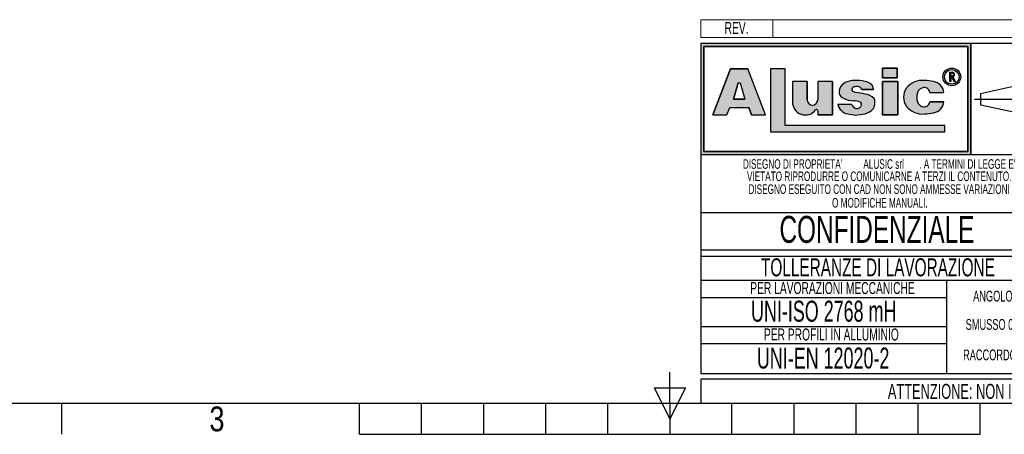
# Model space of a CAD drawing. Header units: millimetres. Extents: x 0 to 420, y 0 to 297.
# Tile 2 of 30: x 102 to 266, y 0 to 69. Entities that reach past the tile are written whole.
import ezdxf
from ezdxf.enums import TextEntityAlignment as Align

# ---------------------------------------------------------------- set-up
doc = ezdxf.new("R2010")
doc.units = ezdxf.units.MM
doc.linetypes.add('CENTERX2', pattern=[20.319999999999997, 12.7, -2.54, 2.54, -2.54])
doc.layers.add('CARTIGLIO', color=140, linetype='Continuous')
doc.styles.add('SLDTEXTSTYLE0', font='TXT', dxfattribs={"width": 0.6382978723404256})
doc.styles.add('SLDTEXTSTYLE1', font='TXT', dxfattribs={"width": 0.675})
doc.styles.add('SLDTEXTSTYLE2', font='TXT', dxfattribs={"width": 0.8214676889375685})

# ---------------------------------------------------------------- blocks, each defined once
blk = doc.blocks.new('SW_NOTE_0_3')
at = {"layer": 'CARTIGLIO', "color": 0, "insert": (2.34042553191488, 2.578135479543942), "char_height": 2, "attachment_point": 2, "style": 'SLDTEXTSTYLE0'}
blk.add_mtext('REV.', dxfattribs=at)
blk = doc.blocks.new('SW_NOTE_0_4')
at = {"layer": 'CARTIGLIO', "color": 0, "insert": (14.05585106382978, 4.511737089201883), "char_height": 3.5, "attachment_point": 2, "style": 'SLDTEXTSTYLE0'}
blk.add_mtext('UNI-EN 12020-2', dxfattribs=at)
blk = doc.blocks.new('SW_NOTE_0_5')
at = {"layer": 'CARTIGLIO', "color": 0, "insert": (13.85638297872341, 2.578135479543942), "char_height": 2, "attachment_point": 2, "style": 'SLDTEXTSTYLE0'}
blk.add_mtext('PER PROFILI IN ALLUMINIO', dxfattribs=at)
blk = doc.blocks.new('SW_NOTE_0_6')
at = {"layer": 'CARTIGLIO', "color": 0, "insert": (15.68484042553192, 4.511737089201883), "char_height": 3.5, "attachment_point": 2, "style": 'SLDTEXTSTYLE0'}
blk.add_mtext('UNI-ISO 2768 mH', dxfattribs=at)
blk = doc.blocks.new('SW_NOTE_0_7')
at = {"layer": 'CARTIGLIO', "color": 0, "insert": (18.30319148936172, 2.578135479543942), "char_height": 2, "attachment_point": 2, "style": 'SLDTEXTSTYLE0'}
blk.add_mtext('PER LAVORAZIONI MECCANICHE', dxfattribs=at)
blk = doc.blocks.new('SW_NOTE_0_8')
at = {"layer": 'CARTIGLIO', "color": 0, "insert": (8.569148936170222, 2.320321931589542), "char_height": 1.8, "attachment_point": 2, "style": 'SLDTEXTSTYLE0'}
blk.add_mtext('RACCORDO R 0.5', dxfattribs=at)
blk = doc.blocks.new('SW_NOTE_0_9')
at = {"layer": 'CARTIGLIO', "color": 0, "char_height": 1.6, "attachment_point": 2, "style": 'SLDTEXTSTYLE0'}
for s, insert in [("DISEGNO DI PROPRIETA'", (10.27659574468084, 2.062508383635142)), ('ALUSIC srl', (25.45120500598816, 2.062508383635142)), (". A TERMINI DI LEGGE E'", (39.41078027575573, 2.062508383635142))]:
    blk.add_mtext(s, dxfattribs=dict(at, insert=insert))
blk = doc.blocks.new('SW_NOTE_0_10')
at = {"layer": 'CARTIGLIO', "color": 0, "insert": (10.40425531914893, 2.062508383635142), "char_height": 1.6, "attachment_point": 2, "style": 'SLDTEXTSTYLE0'}
blk.add_mtext('O MODIFICHE MANUALI.', dxfattribs=at)
blk = doc.blocks.new('SW_NOTE_0_11')
at = {"layer": 'CARTIGLIO', "color": 0, "insert": (7.587765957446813, 2.320321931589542), "char_height": 1.8, "attachment_point": 2, "style": 'SLDTEXTSTYLE0'}
blk.add_mtext('SMUSSO 0.5x45°', dxfattribs=at)
blk = doc.blocks.new('SW_NOTE_0_12')
at = {"layer": 'CARTIGLIO', "color": 0, "insert": (27.3404255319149, 2.062508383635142), "char_height": 1.6, "attachment_point": 2, "style": 'SLDTEXTSTYLE0'}
blk.add_mtext('VIETATO RIPRODURRE O COMUNICARNE A TERZI IL CONTENUTO.', dxfattribs=at)
blk = doc.blocks.new('SW_NOTE_0_13')
at = {"layer": 'CARTIGLIO', "color": 0, "insert": (28.04255319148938, 2.062508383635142), "char_height": 1.6, "attachment_point": 2, "style": 'SLDTEXTSTYLE0'}
blk.add_mtext('DISEGNO ESEGUITO CON CAD NON SONO AMMESSE VARIAZIONI', dxfattribs=at)
blk = doc.blocks.new('SW_NOTE_0_14')
at = {"layer": 'CARTIGLIO', "color": 0, "insert": (21.07265624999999, 5.800804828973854), "char_height": 4.500000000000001, "attachment_point": 2, "style": 'SLDTEXTSTYLE1'}
blk.add_mtext('CONFIDENZIALE', dxfattribs=at)
blk = doc.blocks.new('SW_NOTE_0_15')
at = {"layer": 'CARTIGLIO', "color": 0, "insert": (23.93617021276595, 3.867203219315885), "char_height": 3, "attachment_point": 2, "style": 'SLDTEXTSTYLE0'}
blk.add_mtext('TOLLERANZE DI LAVORAZIONE', dxfattribs=at)
blk = doc.blocks.new('SW_NOTE_0_16')
at = {"layer": 'CARTIGLIO', "color": 0, "insert": (6.67819148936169, 2.320321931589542), "char_height": 1.8, "attachment_point": 2, "style": 'SLDTEXTSTYLE0'}
blk.add_mtext("ANGOLO ±10'", dxfattribs=at)
blk = doc.blocks.new('SW_NOTE_0_29')
at = {"layer": 'CARTIGLIO', "color": 0, "insert": (85.40558510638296, 3.222669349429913), "char_height": 2.5, "attachment_point": 2, "style": 'SLDTEXTSTYLE0'}
blk.add_mtext("ATTENZIONE: NON INTERPRETARE IL DISEGNO. IN CASO DI QUOTE MANCANTI O POCO CHIARE CONSULTARE L'UFFICIO TECNICO", dxfattribs=at)
blk = doc.blocks.new('Cartiglio ALUSIC particolari STD')
at = {"layer": 'CARTIGLIO'}
h = blk.add_hatch(color=256, dxfattribs=at)
h.paths.add_polyline_path([(175.6752307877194, 247.7132947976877), (175.6752307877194, 229.2132947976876), (220.6752307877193, 229.2132947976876), (220.6752307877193, 247.7132947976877)], flags=0)
h.paths.add_polyline_path([(176.1752307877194, 229.7132947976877), (176.1752307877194, 247.2132947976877), (220.1752307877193, 247.2132947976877), (220.1752307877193, 229.7132947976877)], flags=0)
h = blk.add_hatch(color=256, dxfattribs=at)
h.paths.add_polyline_path([(179.9963944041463, 235.8207167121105), (180.465276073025, 237.0349162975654), (183.6345063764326, 237.0349162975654), (184.103388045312, 235.8207167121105), (186.455199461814, 235.8207167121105), (183.4874420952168, 243.5059174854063), (180.6123403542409, 243.5059174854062), (177.6445829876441, 235.8207167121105)], flags=0)
h.paths.add_polyline_path([(181.1002992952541, 238.4359343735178), (181.8750070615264, 241.1689926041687), (182.2247753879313, 241.1689926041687), (182.9994831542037, 238.4359343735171)], flags=0)
for points in [[(189.726070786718, 243.5099477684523), (187.2568362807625, 243.5099477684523), (187.2568362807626, 232.9839336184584), (216.346566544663, 232.9839336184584), (216.346566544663, 234.0739837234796), (189.726070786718, 234.0739837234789)], [(205.9157645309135, 243.6451419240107), (205.9157645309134, 242.0388308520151), (208.4026610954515, 242.0388308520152), (208.4026610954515, 243.6451419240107)], [(208.4880238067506, 241.3950893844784), (205.9157645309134, 241.3950893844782), (205.9157645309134, 235.8207167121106), (208.4880238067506, 235.8207167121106)]]:
    blk.add_hatch(color=256, dxfattribs=at).paths.add_polyline_path(points, flags=0)
h = blk.add_hatch(color=256, dxfattribs=at)
edge = h.paths.add_edge_path(flags=0)
edge.add_arc((217.4963133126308, 242.1652733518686), 1.479868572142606, 0, 360)
edge = h.paths.add_edge_path(flags=0)
edge.add_arc((217.4963133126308, 242.1652733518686), 1.214864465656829, 0, 360)
h = blk.add_hatch(color=256, dxfattribs=at)
edge = h.paths.add_edge_path(flags=0)
edge.add_arc((217.5944506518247, 242.5818626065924), 0.3723980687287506, 277.1406326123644, 450.0000000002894)
edge.add_line((217.5944506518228, 242.9542606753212), (217.1543350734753, 242.9542606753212))
edge.add_line((217.1543350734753, 242.9542606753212), (217.1543350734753, 241.4023140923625))
edge.add_line((217.1543350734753, 241.4023140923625), (217.3097420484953, 241.4023140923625))
edge.add_line((217.3097420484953, 241.4023140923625), (217.3097420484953, 242.2094645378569))
edge.add_line((217.3097420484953, 242.2094645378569), (217.4681345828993, 242.2094645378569))
edge.add_line((217.4681345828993, 242.2094645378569), (217.8753428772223, 241.4023140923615))
edge.add_line((217.8753428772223, 241.4023140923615), (218.0494071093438, 241.4023140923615))
edge.add_line((218.0494071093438, 241.4023140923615), (217.6407416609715, 242.212352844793))
edge = h.paths.add_edge_path(flags=0)
edge.add_line((217.3097420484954, 242.7988537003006), (217.5944506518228, 242.7988537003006))
edge.add_arc((217.5944506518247, 242.5818626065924), 0.2169910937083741, -90.00000000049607, 90.00000000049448, ccw=False)
edge.add_line((217.5944506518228, 242.3648715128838), (217.3097420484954, 242.3648715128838))
edge.add_line((217.3097420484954, 242.3648715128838), (217.3097420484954, 242.7988537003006))
h = blk.add_hatch(color=256, dxfattribs=at)
edge = h.paths.add_edge_path(flags=0)
edge.add_arc((194.2619790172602, 238.3328699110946), 0.8721260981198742, 180, 360, ccw=False)
edge.add_line((193.3898529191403, 238.3328699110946), (193.3898529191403, 241.3950893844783))
edge.add_line((193.3898529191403, 241.3950893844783), (190.9285191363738, 241.3950893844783))
edge.add_line((190.9285191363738, 241.3950893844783), (190.9285191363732, 237.9783312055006))
edge.add_arc((193.0861336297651, 237.9783312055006), 2.157614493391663, 180, 321.9680973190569)
edge.add_arc((194.9391651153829, 236.5289220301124), 0.1949400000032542, 3.751097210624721e-10, 141.9680973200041, ccw=False)
edge.add_line((195.1341051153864, 236.5289220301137), (195.1341051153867, 235.8207167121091))
edge.add_line((195.1341051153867, 235.8207167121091), (197.6148195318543, 235.8207167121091))
edge.add_line((197.6148195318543, 235.8207167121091), (197.6148195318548, 241.3950893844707))
edge.add_line((197.6148195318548, 241.3950893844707), (195.1341051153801, 241.3950893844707))
edge.add_line((195.1341051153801, 241.3950893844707), (195.1341051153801, 238.3328699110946))
h = blk.add_hatch(color=256, dxfattribs=at)
edge = h.paths.add_edge_path(flags=0)
edge.add_line((201.4260816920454, 235.8017439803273), (202.6657446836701, 235.9456470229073))
edge.add_arc((202.329266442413, 238.631519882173), 2.706867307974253, 277.1406456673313, 311.0032214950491)
edge.add_arc((203.4500368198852, 237.5679483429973), 1.178212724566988, 303.7868133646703, 347.8980612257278)
edge.add_arc((202.7591436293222, 237.8600682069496), 1.920162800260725, 343.693523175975, 381.4193527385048)
edge.add_arc((202.6211329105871, 236.5671389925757), 2.77207698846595, 46.00269433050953, 81.2509677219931)
edge.add_arc((194.8645641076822, 197.2610710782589), 42.83386613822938, 78.993004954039, 81.01866969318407)
edge.add_arc((201.791685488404, 241.2254031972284), 1.672976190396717, 238.7770991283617, 261.74465207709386, ccw=False)
edge.add_arc((201.2153024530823, 240.0677304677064), 0.3988810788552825, 114.64010585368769, 223.1865854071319, ccw=False)
edge.add_arc((201.6334056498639, 239.1857459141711), 1.374925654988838, 90.51660503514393, 115.1534325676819, ccw=False)
edge.add_arc((201.6831021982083, 239.5760411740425), 0.986530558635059, 50.694882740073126, 93.60864602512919, ccw=False)
edge.add_arc((201.9697940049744, 239.9445101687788), 0.519939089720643, 14.547573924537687, 49.4198797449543, ccw=False)
edge.add_line((202.4730635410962, 240.0751104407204), (204.4675927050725, 240.0751104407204))
edge.add_arc((203.0576035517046, 239.9357336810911), 1.416861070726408, 5.64532107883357, 71.38339334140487)
edge.add_arc((201.7960014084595, 236.355567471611), 5.212710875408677, 70.80435731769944, 90.86664277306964)
edge.add_arc((201.3918249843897, 237.7332340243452), 3.848224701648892, 85.15036290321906, 119.91204055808)
edge.add_arc((200.4630711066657, 239.596929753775), 1.774008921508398, 123.9309471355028, 174.9914571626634)
edge.add_arc((199.7112523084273, 239.6370426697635), 1.021881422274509, 173.5516105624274, 249.3813116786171)
edge.add_arc((201.1522143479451, 241.6000363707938), 3.430150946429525, 238.332046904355, 269.1908231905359)
edge.add_arc((201.2712411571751, 236.022650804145), 2.154096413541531, 64.99796384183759, 94.45891481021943, ccw=False)
edge.add_arc((202.0592687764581, 237.5956085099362), 0.398545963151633, -35.58612148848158, 72.11412463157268, ccw=False)
edge.add_arc((201.6903477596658, 237.6535955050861), 0.7512299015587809, 245.201083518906, 337.29941344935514, ccw=False)
edge.add_arc((201.6384661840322, 237.7297070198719), 0.8024620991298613, 192.55915917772, 250.8523518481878, ccw=False)
edge.add_line((200.8552053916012, 237.5552136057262), (198.4723136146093, 237.5552136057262))
edge.add_arc((200.5696156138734, 238.1164948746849), 2.1711085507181, 194.982434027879, 258.3364147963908)
edge.add_line((200.1306936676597, 235.9902164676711), (201.4260816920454, 235.8017439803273))
h = blk.add_hatch(color=256, dxfattribs=at)
edge = h.paths.add_edge_path(flags=0)
edge.add_arc((212.8489752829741, 238.2774034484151), 1.095489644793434, 191.1589777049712, 269.92854925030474, ccw=False)
edge.add_arc((213.9973597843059, 238.7808861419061), 2.335462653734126, 162.1599290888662, 197.8400709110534, ccw=False)
edge.add_arc((212.8489752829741, 239.284368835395), 1.095489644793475, 90.0714507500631, 168.8410222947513, ccw=False)
edge.add_arc((212.9558587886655, 239.5292842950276), 0.8574339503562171, 2.5666577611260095, 97.25285314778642, ccw=False)
edge.add_line((213.8124325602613, 239.5676816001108), (216.1889448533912, 239.5676816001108))
edge.add_arc((214.1254209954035, 239.3204036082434), 2.078287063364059, 6.833333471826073, 81.00039250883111)
edge.add_arc((213.0403652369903, 236.4056797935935), 5.163706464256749, 74.15176759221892, 91.31975036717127)
edge.add_arc((212.577937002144, 238.1509364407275), 3.434301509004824, 84.2596919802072, 140.8312604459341)
edge.add_arc((212.2748599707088, 238.7808861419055), 2.817144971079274, 146.8823062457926, 213.1176937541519)
edge.add_arc((212.5779370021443, 239.4108358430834), 3.434301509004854, 219.1687395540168, 275.7403080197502)
edge.add_arc((213.0403652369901, 241.1560924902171), 5.163706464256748, 268.6802496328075, 285.8482324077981)
edge.add_arc((214.1254209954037, 238.2413686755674), 2.078287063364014, 278.9996074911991, 353.1666665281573)
edge.add_line((216.1889448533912, 237.9940906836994), (213.8124325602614, 237.9940906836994))
edge.add_arc((212.9558587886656, 238.0324879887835), 0.8574339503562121, 262.7471468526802, 357.4333422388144, ccw=False)
at = {"color": 161, "linetype": 'Continuous', "lineweight": 18}
for p, q in [((175.6752307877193, 248.7132947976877), (175.6752307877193, 251.7132947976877)), ((175.6752307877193, 251.7132947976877), (375.3252307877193, 251.7132947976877)), ((187.6752307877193, 251.7132947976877), (187.6752307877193, 248.7132947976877)), ((175.6752307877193, 248.7132947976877), (375.3252307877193, 248.7132947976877))]:
    blk.add_line(p, q, dxfattribs=at)
at = {"layer": 'CARTIGLIO'}
for p, q in [((175.6752307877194, 247.7132947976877), (175.6752307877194, 229.2132947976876)), ((175.6752307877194, 247.7132947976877), (175.6752307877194, 192.7132947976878)), ((235.6752307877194, 247.7132947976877), (175.6752307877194, 247.7132947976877)), ((220.6752307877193, 247.7132947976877), (175.6752307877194, 247.7132947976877)), ((175.6752307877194, 247.7132947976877), (175.6752307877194, 229.2132947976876)), ((175.6752307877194, 247.7132947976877), (175.6752307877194, 213.2641084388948)), ((176.1752307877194, 229.7132947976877), (176.1752307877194, 247.2132947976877)), ((176.1752307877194, 247.2132947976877), (176.1752307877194, 229.7132947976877)), ((176.1752307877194, 247.2132947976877), (220.1752307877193, 247.2132947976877)), ((220.1752307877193, 247.2132947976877), (176.1752307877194, 247.2132947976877)), ((220.1752307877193, 247.2132947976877), (220.1752307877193, 229.7132947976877)), ((220.1752307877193, 229.7132947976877), (220.1752307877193, 247.2132947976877)), ((220.6752307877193, 229.2132947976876), (220.6752307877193, 247.7132947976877)), ((220.6752307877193, 247.7132947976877), (220.6752307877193, 229.2132947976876)), ((180.6123403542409, 243.5059174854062), (177.6445829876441, 235.8207167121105)), ((177.6445829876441, 235.8207167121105), (180.6123403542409, 243.5059174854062)), ((183.4874420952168, 243.5059174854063), (180.6123403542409, 243.5059174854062)), ((180.6123403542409, 243.5059174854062), (183.4874420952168, 243.5059174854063)), ((186.455199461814, 235.8207167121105), (183.4874420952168, 243.5059174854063)), ((186.455199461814, 235.8207167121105), (183.4874420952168, 243.5059174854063)), ((189.726070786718, 243.5099477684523), (187.2568362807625, 243.5099477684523)), ((187.2568362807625, 243.5099477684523), (187.2568362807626, 232.9839336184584)), ((189.726070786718, 243.5099477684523), (187.2568362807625, 243.5099477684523)), ((187.2568362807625, 243.5099477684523), (187.2568362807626, 232.9839336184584)), ((189.726070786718, 234.0739837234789), (189.726070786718, 243.5099477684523)), ((189.726070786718, 234.0739837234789), (189.726070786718, 243.5099477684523)), ((208.4026610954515, 243.6451419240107), (205.9157645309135, 243.6451419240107)), ((205.9157645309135, 243.6451419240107), (205.9157645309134, 242.0388308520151)), ((205.9157645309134, 242.0388308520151), (205.9157645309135, 243.6451419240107)), ((205.9157645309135, 243.6451419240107), (208.4026610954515, 243.6451419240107)), ((208.4026610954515, 243.6451419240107), (208.4026610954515, 242.0388308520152)), ((208.4026610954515, 242.0388308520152), (208.4026610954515, 243.6451419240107)), ((217.1543350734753, 241.4023140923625), (217.1543350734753, 242.9542606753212)), ((217.1543350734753, 241.4023140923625), (217.1543350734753, 242.9542606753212)), ((217.1543350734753, 242.9542606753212), (217.5944506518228, 242.9542606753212)), ((217.1543350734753, 242.9542606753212), (217.5944506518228, 242.9542606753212)), ((190.9285191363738, 241.3950893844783), (190.9285191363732, 237.9783312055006)), ((193.3898529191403, 241.3950893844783), (190.9285191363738, 241.3950893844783)), ((193.3898529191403, 241.3950893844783), (190.9285191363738, 241.3950893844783)), ((190.9285191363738, 241.3950893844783), (190.9285191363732, 237.9783312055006)), ((193.3898529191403, 238.3328699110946), (193.3898529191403, 241.3950893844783)), ((193.3898529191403, 241.3950893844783), (193.3898529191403, 238.3328699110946)), ((197.6148195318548, 241.3950893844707), (195.1341051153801, 241.3950893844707)), ((195.1341051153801, 241.3950893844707), (195.1341051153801, 238.3328699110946)), ((195.1341051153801, 241.3950893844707), (195.1341051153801, 238.3328699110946)), ((197.6148195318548, 241.3950893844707), (195.1341051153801, 241.3950893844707)), ((197.6148195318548, 241.3950893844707), (197.6148195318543, 235.8207167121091)), ((197.6148195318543, 235.8207167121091), (197.6148195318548, 241.3950893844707)), ((205.9157645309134, 242.0388308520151), (208.4026610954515, 242.0388308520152)), ((208.4026610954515, 242.0388308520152), (205.9157645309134, 242.0388308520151)), ((208.4880238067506, 241.3950893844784), (205.9157645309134, 241.3950893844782)), ((205.9157645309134, 241.3950893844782), (205.9157645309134, 235.8207167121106)), ((205.9157645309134, 241.3950893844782), (208.4880238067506, 241.3950893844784)), ((205.9157645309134, 235.8207167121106), (205.9157645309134, 241.3950893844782)), ((208.4880238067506, 235.8207167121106), (208.4880238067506, 241.3950893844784)), ((208.4880238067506, 241.3950893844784), (208.4880238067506, 235.8207167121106)), ((217.1543350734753, 241.4023140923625), (217.3097420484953, 241.4023140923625)), ((217.3097420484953, 241.4023140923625), (217.1543350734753, 241.4023140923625)), ((217.3097420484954, 242.7988537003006), (217.5944506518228, 242.7988537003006)), ((217.3097420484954, 242.3648715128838), (217.3097420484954, 242.7988537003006)), ((217.3097420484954, 242.3648715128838), (217.3097420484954, 242.7988537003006)), ((217.3097420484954, 242.7988537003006), (217.5944506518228, 242.7988537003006)), ((217.3097420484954, 242.3648715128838), (217.5944506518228, 242.3648715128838)), ((217.5944506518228, 242.3648715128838), (217.3097420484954, 242.3648715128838)), ((217.3097420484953, 242.2094645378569), (217.3097420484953, 241.4023140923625)), ((217.3097420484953, 241.4023140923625), (217.3097420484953, 242.2094645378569)), ((217.4681345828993, 242.2094645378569), (217.3097420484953, 242.2094645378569)), ((217.3097420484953, 242.2094645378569), (217.4681345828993, 242.2094645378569)), ((217.8753428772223, 241.4023140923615), (217.4681345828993, 242.2094645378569)), ((217.4681345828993, 242.2094645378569), (217.8753428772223, 241.4023140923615)), ((217.6407416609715, 242.212352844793), (218.0494071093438, 241.4023140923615)), ((217.6407416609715, 242.212352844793), (218.0494071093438, 241.4023140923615)), ((217.8753428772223, 241.4023140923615), (218.0494071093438, 241.4023140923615)), ((218.0494071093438, 241.4023140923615), (217.8753428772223, 241.4023140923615)), ((181.1002992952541, 238.4359343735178), (181.8750070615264, 241.1689926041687)), ((181.8750070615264, 241.1689926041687), (181.1002992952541, 238.4359343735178)), ((181.8750070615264, 241.1689926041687), (182.2247753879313, 241.1689926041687)), ((181.8750070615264, 241.1689926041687), (182.2247753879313, 241.1689926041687)), ((182.2247753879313, 241.1689926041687), (182.9994831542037, 238.4359343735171)), ((182.2247753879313, 241.1689926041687), (182.9994831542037, 238.4359343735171)), ((202.4730635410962, 240.0751104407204), (204.4675927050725, 240.0751104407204)), ((204.4675927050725, 240.0751104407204), (202.4730635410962, 240.0751104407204)), ((222.2665680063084, 239.420334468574), (227.759141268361, 240.6015329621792)), ((182.9994831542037, 238.4359343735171), (181.1002992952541, 238.4359343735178)), ((181.1002992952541, 238.4359343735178), (182.9994831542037, 238.4359343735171)), ((213.8124325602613, 239.5676816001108), (216.1889448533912, 239.5676816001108)), ((213.8124325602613, 239.5676816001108), (216.1889448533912, 239.5676816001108)), ((216.1889448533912, 237.9940906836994), (213.8124325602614, 237.9940906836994)), ((213.8124325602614, 237.9940906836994), (216.1889448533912, 237.9940906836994)), ((222.2665680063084, 239.420334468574), (222.2665680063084, 237.5062551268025)), ((179.9963944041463, 235.8207167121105), (180.465276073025, 237.0349162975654)), ((179.9963944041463, 235.8207167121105), (180.465276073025, 237.0349162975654)), ((180.465276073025, 237.0349162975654), (183.6345063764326, 237.0349162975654)), ((180.465276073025, 237.0349162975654), (183.6345063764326, 237.0349162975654)), ((184.103388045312, 235.8207167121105), (183.6345063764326, 237.0349162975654)), ((183.6345063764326, 237.0349162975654), (184.103388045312, 235.8207167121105)), ((195.1341051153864, 236.5289220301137), (195.1341051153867, 235.8207167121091)), ((195.1341051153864, 236.5289220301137), (195.1341051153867, 235.8207167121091)), ((200.8552053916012, 237.5552136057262), (198.4723136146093, 237.5552136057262)), ((200.8552053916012, 237.5552136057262), (198.4723136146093, 237.5552136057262)), ((222.2665680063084, 237.5062551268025), (227.7591412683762, 236.3250566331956)), ((177.6445829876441, 235.8207167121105), (179.9963944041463, 235.8207167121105)), ((177.6445829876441, 235.8207167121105), (179.9963944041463, 235.8207167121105)), ((184.103388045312, 235.8207167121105), (186.455199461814, 235.8207167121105)), ((184.103388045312, 235.8207167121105), (186.455199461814, 235.8207167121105)), ((195.1341051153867, 235.8207167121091), (197.6148195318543, 235.8207167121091)), ((197.6148195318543, 235.8207167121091), (195.1341051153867, 235.8207167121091)), ((200.1306936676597, 235.9902164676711), (201.4260816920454, 235.8017439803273)), ((200.1306936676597, 235.9902164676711), (201.4260816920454, 235.8017439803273)), ((201.4260816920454, 235.8017439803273), (202.6657446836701, 235.9456470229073)), ((201.4260816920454, 235.8017439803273), (202.6657446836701, 235.9456470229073)), ((205.9157645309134, 235.8207167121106), (208.4880238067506, 235.8207167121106)), ((208.4880238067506, 235.8207167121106), (205.9157645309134, 235.8207167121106)), ((216.346566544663, 234.0739837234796), (189.726070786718, 234.0739837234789)), ((216.346566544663, 234.0739837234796), (189.726070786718, 234.0739837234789)), ((216.346566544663, 232.9839336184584), (216.346566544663, 234.0739837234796)), ((216.346566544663, 232.9839336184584), (216.346566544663, 234.0739837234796)), ((187.2568362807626, 232.9839336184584), (216.346566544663, 232.9839336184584)), ((187.2568362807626, 232.9839336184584), (216.346566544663, 232.9839336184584)), ((175.6752307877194, 229.2132947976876), (220.6752307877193, 229.2132947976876)), ((175.6752307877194, 229.2132947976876), (235.6752307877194, 229.2132947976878)), ((220.1752307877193, 229.7132947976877), (176.1752307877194, 229.7132947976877)), ((176.1752307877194, 229.7132947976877), (220.1752307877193, 229.7132947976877)), ((235.6752307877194, 219.4779138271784), (175.6752307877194, 219.4779138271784)), ((235.6752307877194, 213.2641084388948), (175.6752307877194, 213.2641084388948)), ((175.6752307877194, 212.2641084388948), (235.6752307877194, 212.2641084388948)), ((175.6752307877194, 212.2641084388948), (175.6752307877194, 192.7132947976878)), ((235.6612716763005, 208.2042541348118), (175.6612716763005, 208.2042541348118)), ((216.684767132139, 192.7132947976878), (216.684767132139, 208.2042541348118)), ((175.6752307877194, 205.3858848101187), (216.684767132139, 205.3858848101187)), ((216.684767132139, 200.4587744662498), (175.6752307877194, 200.4587744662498)), ((175.6891898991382, 197.6792182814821), (216.6987262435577, 197.6792182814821)), ((175.6752307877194, 192.7132947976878), (235.6752307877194, 192.7132947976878)), ((375.3252307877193, 191.7132947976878), (175.6752307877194, 191.7132947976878)), ((175.6752307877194, 191.7132947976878), (175.6752307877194, 187.7132947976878)), ((175.6752307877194, 187.7132947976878), (375.3252307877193, 187.7132947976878))]:
    blk.add_line(p, q, dxfattribs=at)
at = {"layer": 'CARTIGLIO', "linetype": 'CENTERX2'}
blk.add_line((221.2625504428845, 238.4632947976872), (235.0879111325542, 238.4632947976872), dxfattribs=at)
at = {"layer": 'CARTIGLIO', "linetype": 'Continuous'}
blk.add_line((175.6736628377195, 187.7132947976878), (375.3252307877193, 187.7132947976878), dxfattribs=at)
at = {"layer": 'CARTIGLIO'}
for radius in [1.479868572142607, 1.479868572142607, 1.214864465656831, 1.214864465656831]:
    blk.add_circle((217.4963133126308, 242.1652733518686), radius, dxfattribs=at)
for centre, radius, start, end in [((217.5944506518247, 242.5818626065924), 0.3723980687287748, 277.1406326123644, 90.00000000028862), ((217.5944506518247, 242.5818626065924), 0.3723980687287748, 277.1406326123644, 90.00000000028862), ((201.3918249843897, 237.7332340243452), 3.848224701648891, 85.15036290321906, 119.91204055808), ((201.3918249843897, 237.7332340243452), 3.848224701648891, 85.15036290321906, 119.91204055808), ((201.7960014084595, 236.355567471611), 5.212710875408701, 70.80435731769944, 90.86664277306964), ((201.7960014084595, 236.355567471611), 5.212710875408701, 70.80435731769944, 90.86664277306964), ((203.0576035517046, 239.9357336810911), 1.416861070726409, 5.64532107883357, 71.38339334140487), ((203.0576035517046, 239.9357336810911), 1.416861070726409, 5.64532107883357, 71.38339334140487), ((212.577937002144, 238.1509364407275), 3.434301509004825, 84.2596919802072, 140.8312604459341), ((212.577937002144, 238.1509364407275), 3.434301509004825, 84.2596919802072, 140.8312604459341), ((213.0403652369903, 236.4056797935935), 5.163706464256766, 74.15176759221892, 91.31975036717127), ((213.0403652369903, 236.4056797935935), 5.163706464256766, 74.15176759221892, 91.31975036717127), ((214.1254209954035, 239.3204036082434), 2.078287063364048, 6.833333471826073, 81.00039250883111), ((214.1254209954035, 239.3204036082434), 2.078287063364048, 6.833333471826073, 81.00039250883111), ((217.5944506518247, 242.5818626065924), 0.2169910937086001, 269.9999999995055, 90.00000000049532), ((217.5944506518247, 242.5818626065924), 0.2169910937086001, 269.9999999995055, 90.00000000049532), ((199.7112523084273, 239.6370426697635), 1.021881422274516, 173.5516105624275, 249.381311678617), ((199.7112523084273, 239.6370426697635), 1.021881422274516, 173.5516105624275, 249.381311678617), ((200.4630711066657, 239.596929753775), 1.774008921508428, 123.9309471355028, 174.9914571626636), ((200.4630711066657, 239.596929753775), 1.774008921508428, 123.9309471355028, 174.9914571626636), ((201.2153024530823, 240.0677304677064), 0.3988810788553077, 114.6401058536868, 223.1865854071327), ((201.2153024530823, 240.0677304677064), 0.3988810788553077, 114.6401058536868, 223.1865854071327), ((201.791685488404, 241.2254031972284), 1.672976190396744, 238.7770991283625, 261.7446520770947), ((201.791685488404, 241.2254031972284), 1.672976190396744, 238.7770991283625, 261.7446520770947), ((201.6334056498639, 239.1857459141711), 1.374925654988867, 90.51660503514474, 115.1534325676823), ((201.6334056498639, 239.1857459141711), 1.374925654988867, 90.51660503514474, 115.1534325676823), ((201.6831021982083, 239.5760411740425), 0.9865305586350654, 50.69488274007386, 93.60864602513), ((201.6831021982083, 239.5760411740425), 0.9865305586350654, 50.69488274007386, 93.60864602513), ((201.9697940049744, 239.9445101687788), 0.5199390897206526, 14.54757392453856, 49.41987974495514), ((201.9697940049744, 239.9445101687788), 0.5199390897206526, 14.54757392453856, 49.41987974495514), ((212.2748599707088, 238.7808861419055), 2.81714497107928, 146.8823062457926, 213.1176937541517), ((212.2748599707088, 238.7808861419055), 2.81714497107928, 146.8823062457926, 213.1176937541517), ((212.8489752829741, 239.284368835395), 1.09548964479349, 90.07145075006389, 168.8410222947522), ((212.8489752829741, 239.284368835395), 1.09548964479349, 90.07145075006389, 168.8410222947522), ((212.9558587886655, 239.5292842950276), 0.8574339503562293, 2.566657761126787, 97.25285314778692), ((212.9558587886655, 239.5292842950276), 0.8574339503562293, 2.566657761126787, 97.25285314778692), ((194.2619790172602, 238.3328699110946), 0.872126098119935, 180, 0), ((194.2619790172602, 238.3328699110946), 0.872126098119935, 180, 0), ((201.1522143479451, 241.6000363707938), 3.430150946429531, 238.332046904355, 269.1908231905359), ((201.1522143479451, 241.6000363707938), 3.430150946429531, 238.332046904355, 269.1908231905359), ((201.2712411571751, 236.022650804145), 2.154096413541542, 64.99796384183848, 94.45891481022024), ((201.2712411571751, 236.022650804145), 2.154096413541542, 64.99796384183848, 94.45891481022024), ((194.8645641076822, 197.2610710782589), 42.8338661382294, 78.993004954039, 81.01866969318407), ((194.8645641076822, 197.2610710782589), 42.8338661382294, 78.993004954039, 81.01866969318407), ((202.6211329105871, 236.5671389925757), 2.772076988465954, 46.00269433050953, 81.2509677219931), ((202.6211329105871, 236.5671389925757), 2.772076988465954, 46.00269433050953, 81.2509677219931), ((202.7591436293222, 237.8600682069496), 1.920162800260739, 343.6935231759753, 21.41935273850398), ((202.7591436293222, 237.8600682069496), 1.920162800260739, 343.6935231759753, 21.41935273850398), ((213.9973597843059, 238.7808861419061), 2.335462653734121, 162.159929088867, 197.8400709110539), ((213.9973597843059, 238.7808861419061), 2.335462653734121, 162.159929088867, 197.8400709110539), ((212.8489752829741, 238.2774034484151), 1.095489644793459, 191.1589777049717, 269.9285492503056), ((212.8489752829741, 238.2774034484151), 1.095489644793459, 191.1589777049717, 269.9285492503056), ((212.9558587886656, 238.0324879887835), 0.8574339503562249, 262.7471468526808, 357.4333422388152), ((212.9558587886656, 238.0324879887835), 0.8574339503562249, 262.7471468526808, 357.4333422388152), ((214.1254209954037, 238.2413686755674), 2.078287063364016, 278.9996074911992, 353.1666665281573), ((214.1254209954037, 238.2413686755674), 2.078287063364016, 278.9996074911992, 353.1666665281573), ((193.0861336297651, 237.9783312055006), 2.157614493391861, 180, 321.9680973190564), ((193.0861336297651, 237.9783312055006), 2.157614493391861, 180, 321.9680973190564), ((194.9391651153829, 236.5289220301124), 0.1949400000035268, 3.759104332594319e-10, 141.9680973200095), ((194.9391651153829, 236.5289220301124), 0.1949400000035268, 3.759104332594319e-10, 141.9680973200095), ((200.5696156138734, 238.1164948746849), 2.171108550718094, 194.982434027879, 258.3364147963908), ((200.5696156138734, 238.1164948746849), 2.171108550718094, 194.982434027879, 258.3364147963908), ((201.6384661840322, 237.7297070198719), 0.8024620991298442, 192.5591591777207, 250.8523518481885), ((201.6384661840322, 237.7297070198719), 0.8024620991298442, 192.5591591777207, 250.8523518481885), ((201.6903477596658, 237.6535955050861), 0.7512299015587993, 245.2010835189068, 337.299413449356), ((201.6903477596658, 237.6535955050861), 0.7512299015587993, 245.2010835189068, 337.299413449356), ((202.0592687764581, 237.5956085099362), 0.3985459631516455, 324.4138785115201, 72.11412463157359), ((202.0592687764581, 237.5956085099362), 0.3985459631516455, 324.4138785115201, 72.11412463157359), ((202.329266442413, 238.631519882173), 2.706867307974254, 277.1406456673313, 311.0032214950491), ((202.329266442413, 238.631519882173), 2.706867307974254, 277.1406456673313, 311.0032214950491), ((203.4500368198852, 237.5679483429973), 1.178212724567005, 303.7868133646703, 347.898061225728), ((203.4500368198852, 237.5679483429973), 1.178212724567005, 303.7868133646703, 347.898061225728), ((212.5779370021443, 239.4108358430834), 3.434301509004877, 219.1687395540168, 275.7403080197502), ((212.5779370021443, 239.4108358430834), 3.434301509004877, 219.1687395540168, 275.7403080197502), ((213.0403652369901, 241.1560924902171), 5.163706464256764, 268.6802496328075, 285.8482324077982), ((213.0403652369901, 241.1560924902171), 5.163706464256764, 268.6802496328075, 285.8482324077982)]:
    blk.add_arc(centre, radius, start, end, dxfattribs=at)
at = {"layer": 'CARTIGLIO', "color": 140}
for name, p in [('SW_NOTE_0_3', (179.2724530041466, 248.75167344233)), ('SW_NOTE_0_9', (180.6752322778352, 226.3745778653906)), ('SW_NOTE_0_12', (178.05745774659, 224.3284193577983)), ('SW_NOTE_0_13', (177.3396818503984, 222.1825085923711)), ('SW_NOTE_0_10', (195.0941192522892, 219.9062941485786)), ('SW_NOTE_0_14', (183.9404302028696, 213.1822066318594)), ('SW_NOTE_0_15', (181.241582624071, 208.0326370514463)), ('SW_NOTE_0_7', (179.3044986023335, 205.3623966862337)), ('SW_NOTE_0_16', (219.2991583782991, 204.1754591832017)), ('SW_NOTE_0_6', (180.4564224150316, 200.3147666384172)), ('SW_NOTE_0_11', (218.376658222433, 199.448422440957)), ('SW_NOTE_0_5', (183.5629035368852, 197.6169170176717)), ('SW_NOTE_0_4', (181.9901011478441, 192.5036875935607)), ('SW_NOTE_0_8', (217.3354083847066, 194.3659799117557)), ('SW_NOTE_0_29', (189.3353167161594, 187.7306559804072))]:
    blk.add_blockref(name, p, dxfattribs=at)
for tag, height, style, width, p in [('AUTOATTR1', 3.5, 'SLDTEXTSTYLE0', 0.6382978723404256, (284.730617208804, 231.4146332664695)), ('AUTOATTR2', 3.5, 'SLDTEXTSTYLE0', 0.6382978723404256, (283.3962382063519, 225.136016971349)), ('AUTOATTR6', 5, 'SLDTEXTSTYLE1', 0.675, (353.201965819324, 221.0084733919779)), ('AUTOATTR11', 3.5, 'SLDTEXTSTYLE0', 0.6382978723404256, (284.5664109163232, 219.1248268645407)), ('AUTOATTR8', 4, 'SLDTEXTSTYLE0', 0.6382978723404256, (280.9485514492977, 207.716756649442)), ('AUTOATTR9', 4, 'SLDTEXTSTYLE0', 0.6382978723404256, (279.8263282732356, 198.1376937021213)), ('AUTOATTR0', 4, 'SLDTEXTSTYLE0', 0.6382978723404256, (310.736666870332, 198.0260583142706))]:
    blk.add_attdef(tag, text='', height=height, dxfattribs=dict(at, style=style, width=width)).set_placement(p, align=Align.TOP_CENTER)
for tag in ['AUTOATTR3', 'AUTOATTR4', 'AUTOATTR5', 'AUTOATTR7', 'AUTOATTR10', 'AUTOATTR12', 'AUTOATTR13']:
    blk.add_attdef(tag, (0, 0), '', height=4, dxfattribs=at)

msp = doc.modelspace()

# ---------------------------------------------------------------- linework, layer by layer
at = {"layer": 'CARTIGLIO', "linetype": 'Continuous'}
for p, q in [((210.0037561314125, 5.171001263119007), (210.0037561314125, 10.34521728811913)), ((207.4166481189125, 7.758109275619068), (212.5908641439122, 7.758109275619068)), ((210.0037561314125, 2.583893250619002), (207.4166481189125, 7.758109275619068)), ((212.5908641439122, 7.758109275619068), (210.0037561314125, 2.583893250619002)), ((5.180115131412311, 5.171001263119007), (414.8273971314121, 5.171001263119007)), ((108.664435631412, -0.003214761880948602), (108.664435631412, 5.171001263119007)), ((158.2615958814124, -0.003214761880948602), (158.2615958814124, 5.171001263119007)), ((168.6100279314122, -0.003214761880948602), (168.6100279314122, 5.171001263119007)), ((178.9584599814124, -0.003214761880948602), (178.9584599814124, 5.171001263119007)), ((189.3068920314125, -0.003214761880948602), (189.3068920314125, 5.171001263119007)), ((199.6553240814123, -0.003214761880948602), (199.6553240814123, 5.171001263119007)), ((210.0037561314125, 5.171001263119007), (210.0037561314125, -0.003214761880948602)), ((215.1758291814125, 5.171001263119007), (414.8273971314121, 5.171001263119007)), ((220.3521881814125, -0.003214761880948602), (220.3521881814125, 5.171001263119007)), ((230.7006202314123, -0.003214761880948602), (230.7006202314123, 5.171001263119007)), ((241.0490522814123, -0.003214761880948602), (241.0490522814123, 5.171001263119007)), ((251.3974843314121, -0.003214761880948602), (251.3974843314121, 5.171001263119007)), ((261.7459163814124, -0.003214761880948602), (261.7459163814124, 5.171001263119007)), ((158.2615958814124, -0.003214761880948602), (261.7459163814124, -0.003214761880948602))]:
    msp.add_line(p, q, dxfattribs=at)
at = {"layer": 'CARTIGLIO'}
msp.add_line((215.1773971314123, 5.171001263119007), (414.8273971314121, 5.171001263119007), dxfattribs=at)

# ---------------------------------------------------------------- block references
msp.add_blockref('Cartiglio ALUSIC particolari STD', (39.50216634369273, -182.5422935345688), dxfattribs=at)

# ---------------------------------------------------------------- texts
at = {"layer": 'CARTIGLIO', "insert": (134.4918588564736, 4.637072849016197), "char_height": 4.13937282, "attachment_point": 2, "style": 'SLDTEXTSTYLE2'}
msp.add_mtext('3', dxfattribs=at)

doc.saveas('drawing.dxf')
